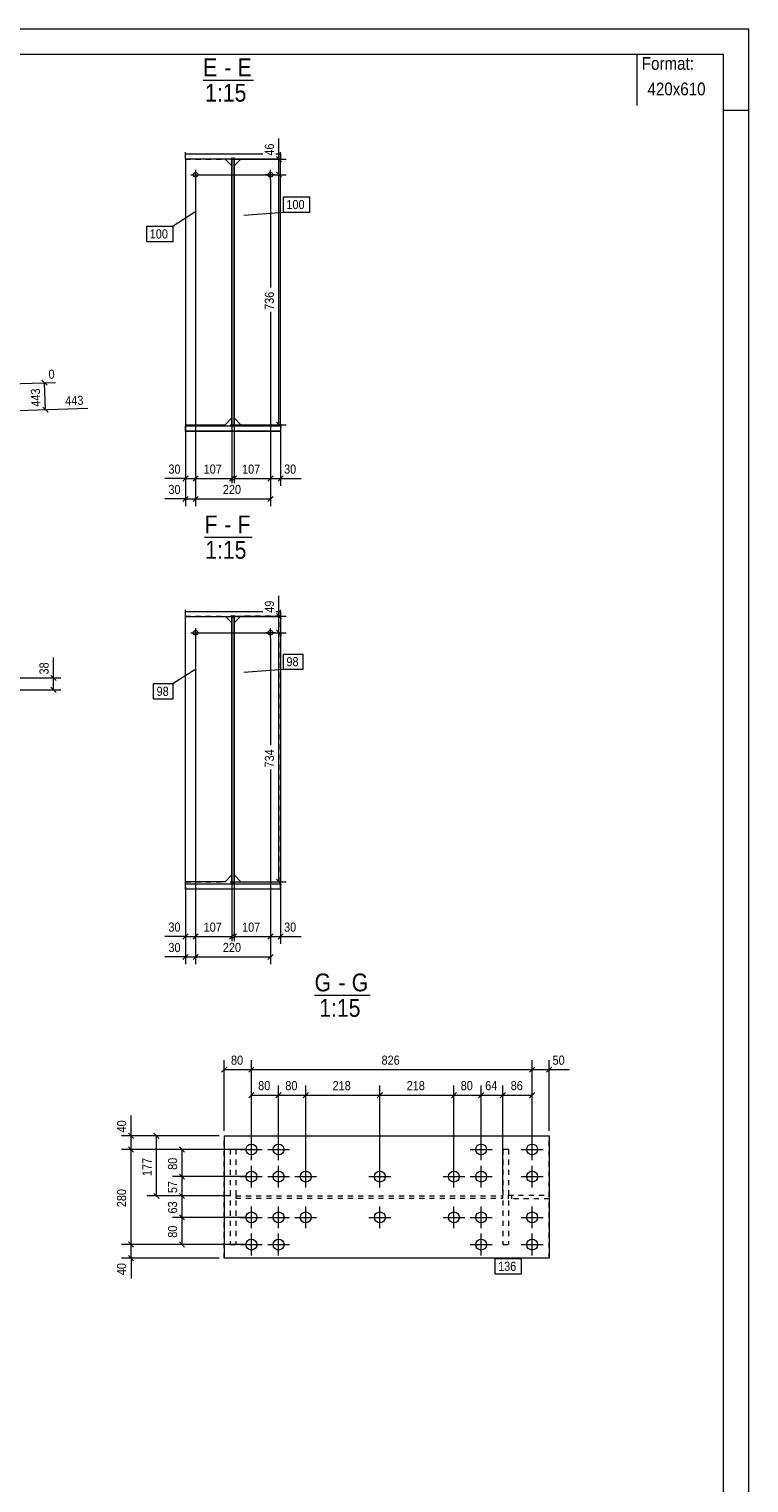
# Model space of a CAD drawing. Header units: millimetres. Extents: x 0 to 420, y 0 to 610.
# Tile 4 of 4: x 279 to 420, y 325 to 610. Entities that reach past the tile are written whole.
import ezdxf

# ---------------------------------------------------------------- set-up
doc = ezdxf.new("R2010")
doc.units = ezdxf.units.MM
doc.linetypes.add('XKITLINE00', pattern=[0])
doc.linetypes.add('XKITLINE01', pattern=[4, 1, -1, 1, -1])
for name, color, linetype, lineweight in [('Arkusz rysunku', 3, 'Continuous', 0), ('Element', 2, 'Continuous', 0), ('Inny typ obiektu', 7, 'Continuous', 0), ('Wymiar', 4, 'Continuous', 0), ('Znak elementu', 2, 'Continuous', 0), ('Śruba', 3, 'Continuous', 0)]:
    doc.layers.add(name, color=color, linetype=linetype, lineweight=lineweight)
doc.styles.add('ARIAL', font='ARIAL.TTF')

msp = doc.modelspace()

# ---------------------------------------------------------------- linework, layer by layer
at = {"layer": 'Arkusz rysunku', "linetype": 'XKITLINE00', "lineweight": 0}
for p, q in [((420, 610), (0, 610)), ((420, 0), (420, 610)), ((415, 605), (5, 605)), ((415, 5), (415, 605)), ((420, 594), (415, 594))]:
    msp.add_line(p, q, dxfattribs=at)
at = {"layer": 'Element', "linetype": 'XKITLINE00', "lineweight": 0}
for p, q in [((309.49, 584.48), (309.49, 585.86)), ((309.49, 585.54), (324.7, 585.54)), ((309.49, 584.48), (309.49, 585.54)), ((309.49, 585.54), (324.7, 585.54)), ((327.22, 585.54), (328.16, 585.54)), ((327.22, 585.54), (328.16, 585.54)), ((328.16, 584.48), (328.16, 585.86)), ((328.16, 585.54), (328.16, 584.48)), ((328.16, 584.48), (309.49, 584.48)), ((328.16, 584.48), (309.49, 584.48)), ((309.49, 584.48), (309.49, 532.34)), ((317.29, 584.48), (318.62, 583.15)), ((318.62, 584.48), (318.62, 532.14)), ((318.62, 584.48), (319.02, 584.48)), ((318.62, 532.14), (318.62, 584.48)), ((318.62, 584.48), (319.02, 584.48)), ((319.02, 532.14), (319.02, 584.48)), ((319.02, 584.48), (319.02, 532.14)), ((320.35, 584.48), (319.02, 583.15)), ((328.16, 532.34), (328.16, 584.48)), ((309.49, 532.34), (309.49, 531.07)), ((309.49, 532.34), (317.29, 532.34)), ((309.49, 532.14), (328.16, 532.14)), ((309.49, 531.07), (309.49, 532.14)), ((309.49, 532.14), (328.16, 532.14)), ((309.49, 531.07), (328.16, 531.07)), ((328.16, 531.07), (309.49, 531.07)), ((318.62, 533.67), (317.29, 532.34)), ((318.62, 532.14), (319.02, 532.14)), ((319.02, 532.14), (318.62, 532.14)), ((319.02, 533.67), (320.36, 532.34)), ((320.36, 532.34), (328.16, 532.34)), ((328.16, 532.34), (328.16, 531.07)), ((328.16, 532.14), (328.16, 531.07)), ((309.49, 494.61), (309.49, 495.99)), ((309.49, 495.67), (324.7, 495.67)), ((309.49, 494.61), (309.49, 495.67)), ((309.49, 495.67), (324.7, 495.67)), ((328.16, 494.61), (309.49, 494.61)), ((328.16, 494.61), (309.49, 494.61)), ((309.49, 442.6), (309.49, 494.61)), ((317.43, 494.61), (318.62, 493.41)), ((318.62, 494.61), (318.62, 442.22)), ((318.62, 494.61), (319.02, 494.61)), ((318.62, 442.22), (318.62, 494.61)), ((318.62, 494.61), (319.02, 494.61)), ((319.02, 442.22), (319.02, 494.61)), ((319.02, 494.61), (319.02, 442.22)), ((319.02, 493.41), (320.22, 494.61)), ((327.22, 495.67), (328.16, 495.67)), ((327.22, 495.67), (328.16, 495.67)), ((328.16, 494.61), (328.16, 495.99)), ((328.16, 495.67), (328.16, 494.61)), ((328.16, 494.61), (328.16, 442.6)), ((317.29, 442.6), (309.49, 442.6)), ((309.49, 441.16), (309.49, 442.54)), ((318.62, 443.94), (317.29, 442.6)), ((319.02, 443.94), (320.36, 442.6)), ((320.36, 442.6), (328.16, 442.6)), ((328.16, 441.16), (328.16, 442.54)), ((309.49, 442.22), (328.16, 442.22)), ((309.49, 441.16), (309.49, 442.22)), ((309.49, 442.22), (328.16, 442.22)), ((328.16, 441.16), (309.49, 441.16)), ((328.16, 441.16), (309.49, 441.16)), ((318.62, 442.22), (319.02, 442.22)), ((319.02, 442.22), (318.62, 442.22)), ((328.16, 442.22), (328.16, 441.16)), ((317.08, 392.73), (317.08, 368.73)), ((317.08, 392.73), (380.82, 392.73)), ((380.82, 392.73), (380.82, 368.73)), ((380.82, 368.73), (317.08, 368.73))]:
    msp.add_line(p, q, dxfattribs=at)
at = {"layer": 'Element', "linetype": 'XKITLINE01', "lineweight": 0}
for p, q in [((309.49, 584.48), (317.29, 584.48)), ((309.49, 584.48), (309.49, 584.48)), ((309.49, 584.48), (309.49, 584.48)), ((317.29, 584.48), (317.29, 584.48)), ((317.29, 584.48), (317.29, 584.48)), ((318.62, 584.79), (318.62, 584.48)), ((318.62, 583.15), (318.62, 533.67)), ((319.02, 584.48), (319.02, 584.79)), ((319.02, 583.15), (319.02, 533.67)), ((320.36, 584.48), (320.35, 584.48)), ((320.35, 584.48), (320.36, 584.48)), ((328.16, 584.48), (320.36, 584.48)), ((328.16, 584.48), (328.16, 584.48)), ((328.16, 584.48), (328.16, 584.48)), ((309.49, 532.45), (309.49, 532.34)), ((328.16, 532.45), (328.16, 532.34)), ((309.49, 494.74), (317.29, 494.74)), ((309.49, 494.61), (309.49, 494.74)), ((309.49, 494.74), (317.29, 494.74)), ((317.29, 494.74), (317.43, 494.61)), ((318.62, 494.92), (318.62, 494.61)), ((319.02, 494.61), (319.02, 494.92)), ((320.36, 494.74), (319.02, 493.41)), ((328.16, 494.74), (320.36, 494.74)), ((320.36, 494.74), (328.16, 494.74)), ((328.16, 442.6), (328.16, 494.74)), ((318.62, 493.41), (318.62, 443.94)), ((319.02, 493.41), (319.02, 443.94)), ((309.49, 442.6), (317.29, 442.6)), ((320.36, 442.6), (328.16, 442.6)), ((317.08, 368.73), (317.08, 392.73)), ((380.82, 368.73), (380.82, 392.73)), ((319.36, 390.06), (318.29, 390.06)), ((318.29, 390.06), (318.29, 371.39)), ((319.36, 390.06), (319.36, 371.39)), ((372.82, 390.06), (371.75, 390.06)), ((371.75, 390.06), (371.75, 371.39)), ((372.82, 390.06), (372.82, 371.39)), ((319.36, 380.93), (319.36, 380.53)), ((319.36, 380.93), (371.75, 380.93)), ((319.36, 380.53), (371.75, 380.53)), ((371.75, 380.53), (371.75, 380.93)), ((372.82, 381.06), (372.82, 381.06)), ((372.82, 380.39), (372.82, 381.06)), ((372.82, 381.06), (380.82, 381.06)), ((380.82, 380.39), (372.82, 380.39)), ((373.49, 380.39), (373.49, 381.06)), ((380.82, 381.06), (380.82, 380.39)), ((318.29, 371.39), (319.36, 371.39)), ((371.75, 371.39), (372.82, 371.39))]:
    msp.add_line(p, q, dxfattribs=at)
at = {"layer": 'Inny typ obiektu', "linetype": 'XKITLINE00', "lineweight": 0}
for p, q in [((398, 605), (398, 595)), ((312.95, 600), (322.83, 600)), ((313.22, 510.26), (322.58, 510.26)), ((334.82, 420.35), (345.73, 420.35))]:
    msp.add_line(p, q, dxfattribs=at)
at = {"layer": 'Wymiar', "linetype": 'XKITLINE00', "lineweight": 0}
for p, q in [((327.82, 584.48), (327.82, 588.5)), ((327.82, 584.48), (327.82, 588.5)), ((318.29, 584.48), (329.26, 584.48)), ((327.32, 584.99), (328.33, 583.97)), ((327.82, 581.4), (327.82, 584.48)), ((311.49, 580.4), (311.49, 516.32)), ((311.49, 580.4), (311.49, 516.32)), ((311.49, 580.4), (311.49, 520.32)), ((311.49, 580.4), (311.49, 520.32)), ((312.49, 581.4), (329.26, 581.4)), ((312.49, 581.4), (329.26, 581.4)), ((326.16, 580.4), (326.16, 559.24)), ((326.16, 580.4), (326.16, 559.24)), ((326.16, 580.4), (326.16, 559.24)), ((327.32, 581.91), (328.33, 580.9)), ((327.32, 581.91), (328.33, 580.9)), ((327.82, 532.34), (327.82, 581.4)), ((326.16, 554.51), (326.16, 516.32)), ((326.16, 554.51), (326.16, 520.32)), ((326.16, 554.51), (326.16, 520.32)), ((40.01, 532.95), (284.02, 540.65)), ((281.34, 541.08), (282.39, 540.09)), ((282.04, 535.28), (281.87, 540.58)), ((272.51, 534.98), (290.36, 535.55)), ((281.51, 535.78), (282.56, 534.79)), ((309.49, 531.34), (309.49, 516.32)), ((309.49, 531.34), (309.49, 520.32)), ((318.29, 532.34), (329.26, 532.34)), ((318.62, 532.67), (318.62, 520.88)), ((319.02, 532.67), (319.02, 520.88)), ((327.32, 532.85), (328.33, 531.83)), ((328.16, 531.34), (328.16, 520.32)), ((309.49, 521.76), (305.47, 521.76)), ((309.49, 521.76), (305.47, 521.76)), ((310, 522.27), (308.98, 521.25)), ((309.49, 521.76), (311.49, 521.76)), ((312, 522.27), (310.98, 521.25)), ((312, 522.27), (310.98, 521.25)), ((311.49, 521.76), (318.62, 521.76)), ((319.13, 522.27), (318.12, 521.25)), ((319.53, 522.27), (318.52, 521.25)), ((319.02, 521.76), (326.16, 521.76)), ((326.67, 522.27), (325.65, 521.25)), ((326.67, 522.27), (325.65, 521.25)), ((326.16, 521.76), (328.16, 521.76)), ((328.67, 522.27), (327.65, 521.25)), ((328.16, 521.76), (332.18, 521.76)), ((328.16, 521.76), (332.18, 521.76)), ((309.49, 517.76), (305.47, 517.76)), ((309.49, 517.76), (305.47, 517.76)), ((310, 518.27), (308.98, 517.25)), ((309.49, 517.76), (311.49, 517.76)), ((312, 518.27), (310.98, 517.25)), ((312, 518.27), (310.98, 517.25)), ((311.49, 517.76), (326.16, 517.76)), ((326.67, 518.27), (325.65, 517.25)), ((327.82, 494.74), (327.82, 498.76)), ((327.82, 494.74), (327.82, 498.76)), ((318.29, 494.74), (329.26, 494.74)), ((327.32, 495.25), (328.33, 494.23)), ((327.82, 491.49), (327.82, 494.74)), ((312.49, 491.49), (329.26, 491.49)), ((312.49, 491.49), (329.26, 491.49)), ((327.32, 492), (328.33, 490.98)), ((327.32, 492), (328.33, 490.98)), ((327.82, 442.6), (327.82, 491.49)), ((311.49, 490.49), (311.49, 426.41)), ((311.49, 490.49), (311.49, 426.41)), ((311.49, 490.49), (311.49, 430.41)), ((311.49, 490.49), (311.49, 430.41)), ((326.16, 490.49), (326.16, 469.41)), ((326.16, 490.49), (326.16, 469.41)), ((326.16, 490.49), (326.16, 469.41)), ((283.62, 482.62), (283.62, 486.64)), ((283.62, 482.62), (283.62, 486.64)), ((41.6, 482.56), (285.06, 482.62)), ((283.11, 483.13), (284.13, 482.11)), ((283.62, 480.29), (283.62, 482.62)), ((274.53, 480.28), (285.06, 480.29)), ((283.11, 480.8), (284.13, 479.78)), ((326.16, 464.68), (326.16, 426.41)), ((326.16, 464.68), (326.16, 430.41)), ((326.16, 464.68), (326.16, 430.41)), ((318.29, 442.6), (329.26, 442.6)), ((318.62, 442.94), (318.62, 430.97)), ((319.02, 442.94), (319.02, 430.97)), ((327.32, 443.11), (328.33, 442.09)), ((309.49, 441.6), (309.49, 426.41)), ((309.49, 441.6), (309.49, 430.41)), ((328.16, 441.6), (328.16, 430.41)), ((309.49, 431.85), (305.47, 431.85)), ((309.49, 431.85), (305.47, 431.85)), ((310, 432.36), (308.98, 431.34)), ((309.49, 431.85), (311.49, 431.85)), ((312, 432.36), (310.98, 431.34)), ((312, 432.36), (310.98, 431.34)), ((311.49, 431.85), (318.62, 431.85)), ((319.13, 432.36), (318.12, 431.34)), ((319.53, 432.36), (318.52, 431.34)), ((319.02, 431.85), (326.16, 431.85)), ((326.67, 432.36), (325.65, 431.34)), ((326.67, 432.36), (325.65, 431.34)), ((326.16, 431.85), (328.16, 431.85)), ((328.67, 432.36), (327.65, 431.34)), ((328.16, 431.85), (332.18, 431.85)), ((328.16, 431.85), (332.18, 431.85)), ((310, 428.36), (308.98, 427.34)), ((312, 428.36), (310.98, 427.34)), ((312, 428.36), (310.98, 427.34)), ((326.67, 428.36), (325.65, 427.34)), ((309.49, 427.85), (305.47, 427.85)), ((309.49, 427.85), (305.47, 427.85)), ((309.49, 427.85), (311.49, 427.85)), ((311.49, 427.85), (326.16, 427.85)), ((317.59, 406.24), (316.58, 405.22)), ((317.08, 393.73), (317.08, 407.59)), ((317.08, 405.73), (322.42, 405.73)), ((322.93, 406.24), (321.91, 405.22)), ((322.93, 406.24), (321.91, 405.22)), ((322.42, 391.06), (322.42, 407.59)), ((322.42, 391.06), (322.42, 407.59)), ((322.42, 405.73), (377.49, 405.73)), ((378, 406.24), (376.98, 405.22)), ((378, 406.24), (376.98, 405.22)), ((377.49, 391.06), (377.49, 407.59)), ((377.49, 391.06), (377.49, 407.59)), ((377.49, 405.73), (380.82, 405.73)), ((381.33, 406.24), (380.31, 405.22)), ((380.82, 393.73), (380.82, 407.59)), ((380.82, 405.73), (384.84, 405.73)), ((380.82, 405.73), (384.84, 405.73)), ((322.42, 391.06), (322.42, 402.59)), ((327.75, 391.06), (327.75, 402.59)), ((327.75, 391.06), (327.75, 402.59)), ((333.09, 385.73), (333.09, 402.59)), ((333.09, 385.73), (333.09, 402.59)), ((347.62, 385.73), (347.62, 402.59)), ((347.62, 385.73), (347.62, 402.59)), ((362.15, 385.73), (362.15, 402.59)), ((362.15, 385.73), (362.15, 402.59)), ((367.49, 391.06), (367.49, 402.59)), ((367.49, 391.06), (367.49, 402.59)), ((371.75, 381.93), (371.75, 402.59)), ((371.75, 381.93), (371.75, 402.59)), ((377.49, 391.06), (377.49, 402.59)), ((322.93, 401.24), (321.91, 400.22)), ((322.42, 400.73), (327.75, 400.73)), ((328.26, 401.24), (327.24, 400.22)), ((328.26, 401.24), (327.24, 400.22)), ((327.75, 400.73), (333.09, 400.73)), ((333.6, 401.24), (332.58, 400.22)), ((333.6, 401.24), (332.58, 400.22)), ((333.09, 400.73), (347.62, 400.73)), ((348.13, 401.24), (347.11, 400.22)), ((348.13, 401.24), (347.11, 400.22)), ((347.62, 400.73), (362.15, 400.73)), ((362.66, 401.24), (361.64, 400.22)), ((362.66, 401.24), (361.64, 400.22)), ((362.15, 400.73), (367.49, 400.73)), ((368, 401.24), (366.98, 400.22)), ((368, 401.24), (366.98, 400.22)), ((367.49, 400.73), (371.75, 400.73)), ((372.26, 401.24), (371.24, 400.22)), ((372.26, 401.24), (371.24, 400.22)), ((371.75, 400.73), (377.49, 400.73)), ((378, 401.24), (376.98, 400.22)), ((298.82, 392.73), (298.82, 396.75)), ((298.82, 392.73), (298.82, 396.75)), ((316.08, 392.73), (296.96, 392.73)), ((298.32, 393.24), (299.33, 392.22)), ((298.82, 390.06), (298.82, 392.73)), ((316.08, 392.73), (301.96, 392.73)), ((303.32, 393.24), (304.33, 392.22)), ((303.82, 380.93), (303.82, 392.73)), ((321.42, 390.06), (296.96, 390.06)), ((321.42, 390.06), (296.96, 390.06)), ((298.32, 390.57), (299.33, 389.55)), ((298.32, 390.57), (299.33, 389.55)), ((298.82, 371.39), (298.82, 390.06)), ((321.42, 390.06), (306.96, 390.06)), ((308.32, 390.57), (309.33, 389.55)), ((308.82, 384.73), (308.82, 390.06)), ((321.42, 384.73), (306.96, 384.73)), ((321.42, 384.73), (306.96, 384.73)), ((308.32, 385.24), (309.33, 384.22)), ((308.32, 385.24), (309.33, 384.22)), ((308.82, 380.93), (308.82, 384.73)), ((318.36, 380.93), (301.96, 380.93)), ((303.32, 381.44), (304.33, 380.42)), ((318.36, 380.93), (306.96, 380.93)), ((318.36, 380.93), (306.96, 380.93)), ((308.32, 381.44), (309.33, 380.42)), ((308.32, 381.44), (309.33, 380.42)), ((308.82, 376.73), (308.82, 380.93)), ((308.32, 377.24), (309.33, 376.22)), ((308.32, 377.24), (309.33, 376.22)), ((321.42, 376.73), (306.96, 376.73)), ((321.42, 376.73), (306.96, 376.73)), ((308.82, 371.39), (308.82, 376.73)), ((321.42, 371.39), (296.96, 371.39)), ((321.42, 371.39), (296.96, 371.39)), ((298.32, 371.9), (299.33, 370.89)), ((298.32, 371.9), (299.33, 370.89)), ((298.82, 368.73), (298.82, 371.39)), ((321.42, 371.39), (306.96, 371.39)), ((308.32, 371.9), (309.33, 370.89)), ((316.08, 368.73), (296.96, 368.73)), ((298.32, 369.24), (299.33, 368.22)), ((298.82, 368.73), (298.82, 364.71)), ((298.82, 368.73), (298.82, 364.71))]:
    msp.add_line(p, q, dxfattribs=at)
at = {"layer": 'Znak elementu', "linetype": 'XKITLINE00', "lineweight": 0}
for p, q in [((328.69, 577.06), (333.9, 577.06)), ((328.69, 574.06), (328.69, 577.06)), ((333.9, 574.06), (333.9, 577.06)), ((311.34, 574.03), (307.09, 571.29)), ((320.96, 573.49), (328.69, 574.06)), ((328.69, 574.06), (333.9, 574.06)), ((301.89, 571.29), (307.09, 571.29)), ((301.89, 568.29), (301.89, 571.29)), ((307.09, 568.29), (307.09, 571.29)), ((301.89, 568.29), (307.09, 568.29)), ((328.69, 487.32), (332.56, 487.32)), ((328.69, 484.32), (328.69, 487.32)), ((332.56, 484.32), (332.56, 487.32)), ((311.35, 484.24), (307.1, 481.5)), ((320.96, 483.75), (328.69, 484.32)), ((328.69, 484.32), (332.56, 484.32)), ((303.23, 481.5), (307.1, 481.5)), ((303.23, 478.5), (303.23, 481.5)), ((307.1, 478.5), (307.1, 481.5)), ((303.23, 478.5), (307.1, 478.5)), ((370.21, 368.63), (375.42, 368.63)), ((370.21, 365.63), (370.21, 368.63)), ((375.42, 365.63), (375.42, 368.63)), ((370.21, 365.63), (375.42, 365.63))]:
    msp.add_line(p, q, dxfattribs=at)
at = {"layer": 'Śruba', "linetype": 'XKITLINE00', "lineweight": 0}
for p, q in [((311.49, 582.34), (311.49, 580.47)), ((326.16, 580.47), (326.16, 582.34)), ((310.56, 581.4), (312.42, 581.4)), ((327.09, 581.4), (325.22, 581.4)), ((310.56, 491.49), (312.42, 491.49)), ((311.49, 492.42), (311.49, 490.56)), ((327.09, 491.49), (325.22, 491.49)), ((326.16, 490.56), (326.16, 492.42)), ((322.42, 387.93), (322.42, 392.19)), ((327.75, 387.93), (327.75, 392.19)), ((367.49, 387.93), (367.49, 392.19)), ((377.49, 387.93), (377.49, 392.19)), ((320.29, 390.06), (324.55, 390.06)), ((325.62, 390.06), (329.89, 390.06)), ((365.35, 390.06), (369.62, 390.06)), ((375.35, 390.06), (379.62, 390.06)), ((322.42, 382.59), (322.42, 386.86)), ((327.75, 382.59), (327.75, 386.86)), ((333.09, 382.59), (333.09, 386.86)), ((347.62, 382.59), (347.62, 386.86)), ((362.15, 382.59), (362.15, 386.86)), ((367.49, 382.59), (367.49, 386.86)), ((377.49, 382.59), (377.49, 386.86)), ((320.29, 384.73), (324.55, 384.73)), ((325.62, 384.73), (329.89, 384.73)), ((330.95, 384.73), (335.22, 384.73)), ((345.49, 384.73), (349.75, 384.73)), ((360.02, 384.73), (364.29, 384.73)), ((365.35, 384.73), (369.62, 384.73)), ((375.35, 384.73), (379.62, 384.73)), ((322.42, 374.59), (322.42, 378.86)), ((327.75, 374.59), (327.75, 378.86)), ((333.09, 374.59), (333.09, 378.86)), ((347.62, 374.59), (347.62, 378.86)), ((362.15, 374.59), (362.15, 378.86)), ((367.49, 374.59), (367.49, 378.86)), ((377.49, 374.59), (377.49, 378.86)), ((320.29, 376.73), (324.55, 376.73)), ((325.62, 376.73), (329.89, 376.73)), ((330.95, 376.73), (335.22, 376.73)), ((345.49, 376.73), (349.75, 376.73)), ((360.02, 376.73), (364.29, 376.73)), ((365.35, 376.73), (369.62, 376.73)), ((375.35, 376.73), (379.62, 376.73)), ((320.29, 371.39), (324.55, 371.39)), ((322.42, 369.26), (322.42, 373.53)), ((325.62, 371.39), (329.89, 371.39)), ((327.75, 369.26), (327.75, 373.53)), ((365.35, 371.39), (369.62, 371.39)), ((367.49, 369.26), (367.49, 373.53)), ((375.35, 371.39), (379.62, 371.39)), ((377.49, 369.26), (377.49, 373.53))]:
    msp.add_line(p, q, dxfattribs=at)
for centre, radius in [((311.49, 581.4), 0.467), ((326.16, 581.4), 0.467), ((311.49, 491.49), 0.467), ((326.16, 491.49), 0.467), ((322.42, 390.06), 1.07), ((327.75, 390.06), 1.07), ((367.49, 390.06), 1.07), ((377.49, 390.06), 1.07), ((322.42, 384.73), 1.07), ((327.75, 384.73), 1.07), ((333.09, 384.73), 1.07), ((347.62, 384.73), 1.07), ((362.15, 384.73), 1.07), ((367.49, 384.73), 1.07), ((377.49, 384.73), 1.07), ((322.42, 376.73), 1.07), ((327.75, 376.73), 1.07), ((333.09, 376.73), 1.07), ((347.62, 376.73), 1.07), ((362.15, 376.73), 1.07), ((367.49, 376.73), 1.07), ((377.49, 376.73), 1.07), ((322.42, 371.39), 1.07), ((327.75, 371.39), 1.07), ((367.49, 371.39), 1.07), ((377.49, 371.39), 1.07)]:
    msp.add_circle(centre, radius, dxfattribs=at)

# ---------------------------------------------------------------- texts
at = {"layer": 'Inny typ obiektu', "style": 'ARIAL', "width": 0.85}
for s, height, p in [('E', 3.5, (312.95, 600.75)), ('-', 3.5, (317.12, 600.75)), ('E', 3.5, (319.72, 600.75)), ('Format:', 2.5, (399, 602)), ('420x610', 2.5, (400.11, 597)), ('1:15', 3.5, (313.35, 595.75)), ('F', 3.5, (313.22, 511.01)), ('F', 3.5, (319.72, 511.01)), ('-', 3.5, (317.12, 511.01)), ('1:15', 3.5, (313.36, 506.01)), ('G', 3.5, (334.82, 421.1)), ('-', 3.5, (339.5, 421.1)), ('G', 3.5, (342.1, 421.1)), ('1:15', 3.5, (335.73, 416.1))]:
    msp.add_text(s, height=height, dxfattribs=at).set_placement(p)
at = {"layer": 'Wymiar', "style": 'ARIAL', "width": 0.85}
for s, rotation, p in [('46', 90.0002, (326.86, 585.15)), ('736', 90.0002, (326.86, 554.87)), ('0', 1.8105, (282.67, 541.33)), ('443', 91.805, (281.06, 535.9)), ('443', 1.8105, (285.93, 536.13)), ('49', 90.0002, (326.86, 495.42)), ('38', 90.0174, (282.66, 483.3)), ('734', 90.0002, (326.86, 465.04)), ('40', 90.0002, (297.86, 393.4)), ('177', 90.0002, (302.86, 384.83)), ('80', 90.0002, (307.86, 386.06)), ('57', 90.0002, (307.86, 381.49)), ('280', 90.0002, (297.86, 378.73)), ('63', 90.0002, (307.86, 377.49)), ('80', 90.0002, (307.86, 372.73)), ('40', 90.0002, (297.86, 365.38))]:
    msp.add_text(s, height=1.8, rotation=rotation, dxfattribs=at).set_placement(p)
for s, p in [('30', (306.15, 522.72)), ('107', (313.06, 522.72)), ('107', (320.59, 522.72)), ('30', (328.83, 522.72)), ('30', (306.15, 518.72)), ('220', (316.82, 518.72)), ('30', (306.15, 432.81)), ('107', (313.06, 432.81)), ('107', (320.59, 432.81)), ('30', (328.83, 432.81)), ('30', (306.15, 428.81)), ('220', (316.82, 428.81)), ('80', (318.42, 406.69)), ('826', (347.95, 406.69)), ('50', (381.49, 406.69)), ('80', (323.75, 401.69)), ('80', (329.08, 401.69)), ('218', (338.35, 401.69)), ('218', (352.88, 401.69)), ('80', (363.48, 401.69)), ('64', (368.28, 401.69)), ('86', (373.28, 401.69))]:
    msp.add_text(s, height=1.8, dxfattribs=at).set_placement(p)
at = {"layer": 'Znak elementu', "style": 'ARIAL', "width": 0.85}
for s, p in [('100', (329.29, 574.66)), ('100', (302.49, 568.89)), ('98', (329.29, 484.92)), ('98', (303.83, 479.1)), ('136', (370.81, 366.23))]:
    msp.add_text(s, height=1.8, dxfattribs=at).set_placement(p)

doc.saveas('drawing.dxf')
